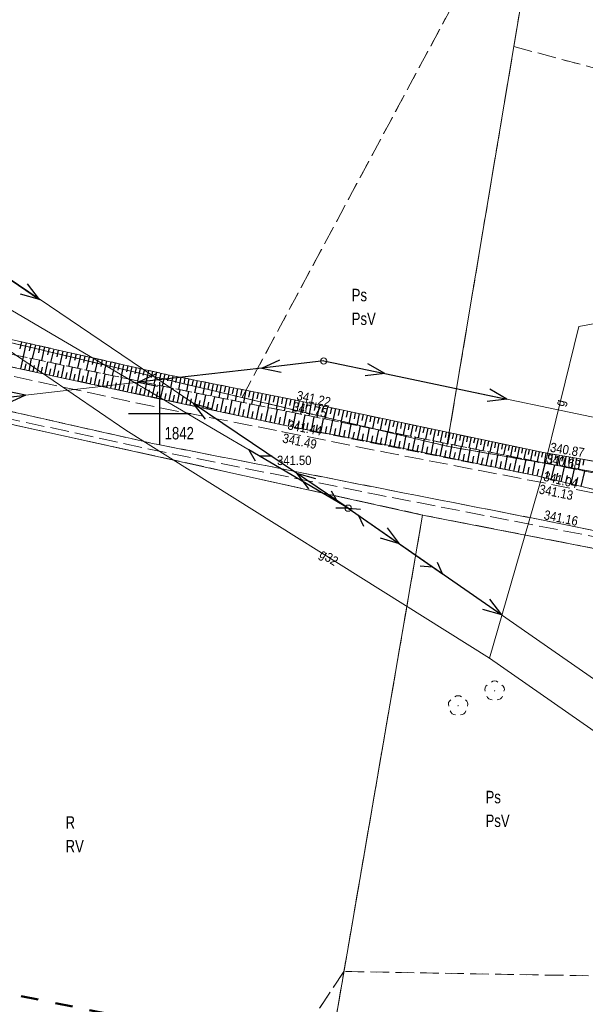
# Model space of a CAD drawing. Header units: metres. Extents: x 7523615 to 7533948, y 5492686 to 5502120.
# Tile 45 of 256: x 7529289 to 7529334, y 5498103 to 5498182. Entities that reach past the tile are written whole.
import ezdxf
from ezdxf.enums import TextEntityAlignment as Align

# ---------------------------------------------------------------- set-up
doc = ezdxf.new("R2010")
doc.units = ezdxf.units.M
for name, pattern in [('1.0_0.5', [1.5, 1, -0.5]), ('1.4_1.4', [2.8, 1.4, -1.4]), ('1.5_0.5', [2, 1.5, -0.5]), ('219-500', [0]), ('egkk-500', [2, 1.5, -0.5]), ('egug-500', [1, 0.5, -0.5]), ('suep_nn_500', [0]), ('sutp_500', [0])]:
    doc.linetypes.add(name, pattern=pattern)
doc.layers.get('0').update_dxf_attribs({"color": 2, "lineweight": 5})
doc.styles.get("Standard").update_dxf_attribs({"font": 'Working1250', "width": 0.75})

# ---------------------------------------------------------------- blocks, each defined once
blk = doc.blocks.new('203')
at = {"linetype": 'Continuous', "lineweight": 0}
h = blk.add_hatch(color=0, dxfattribs=at)
edge = h.paths.add_edge_path()
edge.add_arc((0, 0), 0.045, 0, 360)
blk = doc.blocks.new('US15')
at = {"color": 0, "linetype": 'Continuous', "lineweight": 13}
blk.add_circle((0, 0), 0.25, dxfattribs=at)
blk = doc.blocks.new('OP021')
at = {"linetype": 'Continuous', "lineweight": 13}
h = blk.add_hatch(color=0, dxfattribs=at)
edge = h.paths.add_edge_path()
edge.add_arc((0, 0), 0.05, 0, 360)
at = {"color": 0, "linetype": 'Continuous', "lineweight": 13}
for centre, start, end in [((0, 0.4), 49.272, 130.728), ((-0.38, 0.124), 121.308, 202.548), ((0.38, 0.124), 337.452, 58.692), ((-0.235, -0.324), 193.221, 274.871), ((0.235, -0.324), 265.129, 346.779)]:
    blk.add_arc(centre, 0.4, start, end, dxfattribs=at)
blk = doc.blocks.new('SUEP1')
at = {"color": 0, "linetype": 'Continuous'}
for p, q in [((0, 0), (5, 0)), ((5, 0), (3.5, 0.5)), ((5, 0), (3.5, -0.5)), ((5, 0), (15, 0)), ((15, 0), (13.5, 0.5)), ((15, 0), (13.5, -0.5))]:
    blk.add_line(p, q, dxfattribs=at)
blk = doc.blocks.new('SUTP')
at = {"color": 0, "linetype": 'Continuous'}
for p, q in [((0, 0), (0.866, 0.5)), ((0, 0), (9.232, 0)), ((1.866, -0.5), (1, 0)), ((7.366, -0.5), (8.232, 0)), ((9.232, 0), (8.366, 0.5))]:
    blk.add_line(p, q, dxfattribs=at)
blk = doc.blocks.new('PW01')
at = {"linetype": 'Continuous', "lineweight": 13}
h = blk.add_hatch(color=0, dxfattribs=at)
edge = h.paths.add_edge_path()
edge.add_arc((0, 0), 0.045, 0, 360)
blk = doc.blocks.new('RAMKA500K')
at = {"color": 0}
for p, q in [((100, 147.5), (100, 152.5)), ((97.5, 150), (102.5, 150))]:
    blk.add_line(p, q, dxfattribs=at)

msp = doc.modelspace()

# ---------------------------------------------------------------- linework, layer by layer
at = {"layer": '000 Inne (niezydentyfikowane)', "color": 7, "linetype": 'CONTINUOUS', "lineweight": 25, "flags": 128}
for points in [[(7529288.9, 5498155.74), (7529288.78, 5498155.18)], [(7529289.28, 5498155.66), (7529289.03, 5498154.55)], [(7529289.65, 5498155.58), (7529289.52, 5498155.02)], [(7529290.02, 5498155.49), (7529289.77, 5498154.39)], [(7529290.39, 5498155.41), (7529290.26, 5498154.86)], [(7529290.76, 5498155.33), (7529290.51, 5498154.23)], [(7529291.12, 5498155.25), (7529291, 5498154.7)], [(7529291.49, 5498155.16), (7529291.24, 5498154.08)], [(7529291.85, 5498155.08), (7529291.73, 5498154.54)], [(7529288.86, 5498153.56), (7529289.06, 5498154.54)], [(7529289.51, 5498153.42), (7529289.72, 5498154.4)], [(7529290.16, 5498153.28), (7529290.37, 5498154.26)], [(7529292.21, 5498155), (7529291.97, 5498153.92)], [(7529292.57, 5498154.92), (7529292.45, 5498154.38)], [(7529292.93, 5498154.84), (7529292.69, 5498153.77)], [(7529293.28, 5498154.76), (7529293.16, 5498154.23)], [(7529293.64, 5498154.68), (7529293.4, 5498153.62)], [(7529293.99, 5498154.6), (7529293.87, 5498154.07)], [(7529294.34, 5498154.52), (7529294.1, 5498153.47)], [(7529294.69, 5498154.44), (7529294.57, 5498153.92)], [(7529295.04, 5498154.36), (7529294.8, 5498153.33)], [(7529295.38, 5498154.29), (7529295.27, 5498153.77)], [(7529289.18, 5498153.49), (7529289.29, 5498153.98)], [(7529289.83, 5498153.35), (7529289.94, 5498153.84)], [(7529290.49, 5498153.21), (7529290.59, 5498153.7)], [(7529290.81, 5498153.14), (7529291.02, 5498154.12)], [(7529291.14, 5498153.07), (7529291.25, 5498153.56)], [(7529291.47, 5498153), (7529291.68, 5498153.99)], [(7529292.12, 5498152.86), (7529292.33, 5498153.85)], [(7529292.78, 5498152.72), (7529292.99, 5498153.71)], [(7529293.44, 5498152.58), (7529293.65, 5498153.57)], [(7529295.73, 5498154.21), (7529295.5, 5498153.18)], [(7529296.07, 5498154.13), (7529295.96, 5498153.62)], [(7529296.41, 5498154.05), (7529296.18, 5498153.03)], [(7529296.75, 5498153.98), (7529296.64, 5498153.47)], [(7529297.09, 5498153.9), (7529296.87, 5498152.89)], [(7529297.43, 5498153.83), (7529297.32, 5498153.32)], [(7529297.77, 5498153.75), (7529297.54, 5498152.75)], [(7529298.1, 5498153.67), (7529297.99, 5498153.18)], [(7529298.43, 5498153.6), (7529298.21, 5498152.61)], [(7529298.77, 5498153.52), (7529298.65, 5498153.03)], [(7529291.8, 5498152.93), (7529291.9, 5498153.42)], [(7529292.45, 5498152.79), (7529292.56, 5498153.29)], [(7529293.11, 5498152.65), (7529293.21, 5498153.15)], [(7529293.77, 5498152.51), (7529293.87, 5498153.01)], [(7529294.1, 5498152.44), (7529294.31, 5498153.43)], [(7529294.43, 5498152.37), (7529294.53, 5498152.87)], [(7529294.76, 5498152.3), (7529294.97, 5498153.29)], [(7529295.09, 5498152.23), (7529295.19, 5498152.73)], [(7529295.42, 5498152.16), (7529295.63, 5498153.15)], [(7529296.08, 5498152.02), (7529296.29, 5498153.01)], [(7529296.74, 5498151.88), (7529296.96, 5498152.87)], [(7529297.41, 5498151.74), (7529297.62, 5498152.73)], [(7529299.1, 5498153.45), (7529298.87, 5498152.47)], [(7529299.42, 5498153.38), (7529299.31, 5498152.89)], [(7529299.75, 5498153.3), (7529299.53, 5498152.33)], [(7529300.08, 5498153.23), (7529299.97, 5498152.74)], [(7529300.4, 5498153.16), (7529300.18, 5498152.19)], [(7529300.72, 5498153.09), (7529300.63, 5498152.6)], [(7529301.05, 5498153.02), (7529300.85, 5498152.05)], [(7529301.37, 5498152.96), (7529301.27, 5498152.47)], [(7529301.69, 5498152.9), (7529301.5, 5498151.92)], [(7529302.02, 5498152.83), (7529301.92, 5498152.34)], [(7529302.34, 5498152.77), (7529302.15, 5498151.79)], [(7529302.67, 5498152.7), (7529302.57, 5498152.21)], [(7529295.75, 5498152.09), (7529295.85, 5498152.59)], [(7529296.41, 5498151.95), (7529296.52, 5498152.44)], [(7529297.07, 5498151.81), (7529297.18, 5498152.3)], [(7529297.74, 5498151.66), (7529297.85, 5498152.16)], [(7529298.07, 5498151.59), (7529298.28, 5498152.59)], [(7529298.4, 5498151.52), (7529298.51, 5498152.02)], [(7529298.74, 5498151.45), (7529298.95, 5498152.45)], [(7529299.07, 5498151.38), (7529299.18, 5498151.88)], [(7529299.4, 5498151.31), (7529299.62, 5498152.31)], [(7529300.07, 5498151.17), (7529300.29, 5498152.17)], [(7529300.75, 5498151.02), (7529300.96, 5498152.03)], [(7529301.42, 5498150.88), (7529301.64, 5498151.9)], [(7529302.99, 5498152.64), (7529302.8, 5498151.66)], [(7529303.32, 5498152.57), (7529303.22, 5498152.08)], [(7529303.64, 5498152.51), (7529303.45, 5498151.53)], [(7529303.97, 5498152.44), (7529303.87, 5498151.95)], [(7529304.29, 5498152.38), (7529304.1, 5498151.4)], [(7529304.62, 5498152.31), (7529304.52, 5498151.82)], [(7529304.94, 5498152.25), (7529304.75, 5498151.27)], [(7529305.27, 5498152.18), (7529305.17, 5498151.69)], [(7529305.6, 5498152.12), (7529305.4, 5498151.14)], [(7529305.92, 5498152.05), (7529305.82, 5498151.56)], [(7529306.25, 5498151.99), (7529306.05, 5498151)], [(7529306.58, 5498151.92), (7529306.48, 5498151.43)], [(7529299.74, 5498151.24), (7529299.85, 5498151.74)], [(7529300.41, 5498151.09), (7529300.52, 5498151.6)], [(7529301.08, 5498150.95), (7529301.19, 5498151.46)], [(7529301.76, 5498150.81), (7529301.87, 5498151.32)], [(7529302.11, 5498150.73), (7529302.32, 5498151.76)], [(7529302.45, 5498150.66), (7529302.56, 5498151.17)], [(7529302.79, 5498150.59), (7529303.01, 5498151.62)], [(7529303.49, 5498150.44), (7529303.71, 5498151.48)], [(7529304.18, 5498150.29), (7529304.41, 5498151.34)], [(7529304.89, 5498150.14), (7529305.11, 5498151.19)], [(7529306.9, 5498151.85), (7529306.71, 5498150.87)], [(7529307.23, 5498151.79), (7529307.13, 5498151.3)], [(7529307.56, 5498151.72), (7529307.36, 5498150.74)], [(7529307.89, 5498151.66), (7529307.79, 5498151.17)], [(7529308.22, 5498151.59), (7529308.02, 5498150.61)], [(7529308.54, 5498151.53), (7529308.45, 5498151.03)], [(7529308.87, 5498151.46), (7529308.68, 5498150.47)], [(7529309.2, 5498151.4), (7529309.1, 5498150.9)], [(7529309.53, 5498151.33), (7529309.33, 5498150.34)], [(7529309.86, 5498151.26), (7529309.76, 5498150.77)], [(7529310.19, 5498151.2), (7529309.99, 5498150.21)], [(7529310.52, 5498151.13), (7529310.42, 5498150.64)], [(7529303.14, 5498150.51), (7529303.25, 5498151.03)], [(7529303.83, 5498150.36), (7529303.95, 5498150.89)], [(7529304.54, 5498150.21), (7529304.65, 5498150.74)], [(7529305.24, 5498150.06), (7529305.35, 5498150.59)], [(7529305.6, 5498149.99), (7529305.82, 5498151.05)], [(7529305.95, 5498149.91), (7529306.07, 5498150.44)], [(7529306.31, 5498149.84), (7529306.54, 5498150.91)], [(7529306.67, 5498149.76), (7529306.78, 5498150.3)], [(7529307.03, 5498149.68), (7529307.26, 5498150.76)], [(7529307.75, 5498149.53), (7529307.98, 5498150.61)], [(7529308.48, 5498149.37), (7529308.72, 5498150.47)], [(7529309.22, 5498149.21), (7529309.45, 5498150.32)], [(7529310.85, 5498151.07), (7529310.64, 5498150.08)], [(7529311.18, 5498151), (7529311.07, 5498150.5)], [(7529311.51, 5498150.93), (7529311.3, 5498149.94)], [(7529311.83, 5498150.86), (7529311.73, 5498150.37)], [(7529312.16, 5498150.79), (7529311.95, 5498149.81)], [(7529312.49, 5498150.72), (7529312.38, 5498150.23)], [(7529312.81, 5498150.65), (7529312.61, 5498149.68)], [(7529313.14, 5498150.58), (7529313.03, 5498150.1)], [(7529313.46, 5498150.51), (7529313.25, 5498149.55)], [(7529313.78, 5498150.45), (7529313.68, 5498149.97)], [(7529314.1, 5498150.38), (7529313.9, 5498149.42)], [(7529314.42, 5498150.31), (7529314.32, 5498149.83)], [(7529307.39, 5498149.6), (7529307.5, 5498150.15)], [(7529308.12, 5498149.45), (7529308.23, 5498149.99)], [(7529308.85, 5498149.29), (7529308.97, 5498149.84)], [(7529309.59, 5498149.14), (7529309.7, 5498149.69)], [(7529309.96, 5498149.06), (7529310.18, 5498150.17)], [(7529310.33, 5498148.98), (7529310.44, 5498149.54)], [(7529310.7, 5498148.91), (7529310.92, 5498150.02)], [(7529311.44, 5498148.76), (7529311.66, 5498149.87)], [(7529312.18, 5498148.61), (7529312.4, 5498149.72)], [(7529312.92, 5498148.46), (7529313.14, 5498149.57)], [(7529314.74, 5498150.24), (7529314.54, 5498149.29)], [(7529315.06, 5498150.18), (7529314.96, 5498149.7)], [(7529315.37, 5498150.11), (7529315.17, 5498149.16)], [(7529315.69, 5498150.04), (7529315.59, 5498149.57)], [(7529316.01, 5498149.98), (7529315.81, 5498149.03)], [(7529316.32, 5498149.91), (7529316.22, 5498149.44)], [(7529316.63, 5498149.84), (7529316.44, 5498148.91)], [(7529316.95, 5498149.78), (7529316.85, 5498149.31)], [(7529317.26, 5498149.71), (7529317.06, 5498148.78)], [(7529317.57, 5498149.65), (7529317.47, 5498149.18)], [(7529317.88, 5498149.58), (7529317.68, 5498148.66)], [(7529318.19, 5498149.51), (7529318.09, 5498149.05)], [(7529311.07, 5498148.83), (7529311.18, 5498149.39)], [(7529311.81, 5498148.68), (7529311.92, 5498149.24)], [(7529312.55, 5498148.54), (7529312.66, 5498149.09)], [(7529313.29, 5498148.39), (7529313.4, 5498148.94)], [(7529313.66, 5498148.31), (7529313.88, 5498149.42)], [(7529314.03, 5498148.24), (7529314.14, 5498148.79)], [(7529314.4, 5498148.17), (7529314.62, 5498149.27)], [(7529315.14, 5498148.02), (7529315.36, 5498149.12)], [(7529315.87, 5498147.87), (7529316.1, 5498148.98)], [(7529316.61, 5498147.72), (7529316.83, 5498148.83)], [(7529318.49, 5498149.45), (7529318.3, 5498148.53)], [(7529318.8, 5498149.38), (7529318.7, 5498148.93)], [(7529319.1, 5498149.32), (7529318.91, 5498148.41)], [(7529319.41, 5498149.26), (7529319.31, 5498148.8)], [(7529319.71, 5498149.19), (7529319.52, 5498148.29)], [(7529320.02, 5498149.13), (7529319.92, 5498148.68)], [(7529320.32, 5498149.06), (7529320.13, 5498148.17)], [(7529320.62, 5498149), (7529320.52, 5498148.55)], [(7529320.92, 5498148.94), (7529320.73, 5498148.05)], [(7529321.21, 5498148.87), (7529321.12, 5498148.43)], [(7529321.51, 5498148.81), (7529321.32, 5498147.93)], [(7529321.81, 5498148.75), (7529321.71, 5498148.31)], [(7529314.77, 5498148.09), (7529314.88, 5498148.65)], [(7529315.5, 5498147.94), (7529315.62, 5498148.5)], [(7529316.24, 5498147.8), (7529316.35, 5498148.35)], [(7529316.98, 5498147.65), (7529317.09, 5498148.2)], [(7529317.35, 5498147.57), (7529317.57, 5498148.68)], [(7529317.71, 5498147.5), (7529317.83, 5498148.05)], [(7529318.08, 5498147.43), (7529318.3, 5498148.53)], [(7529318.82, 5498147.28), (7529319.04, 5498148.38)], [(7529319.55, 5498147.13), (7529319.78, 5498148.23)], [(7529320.29, 5498146.98), (7529320.51, 5498148.09)], [(7529321.03, 5498146.83), (7529321.25, 5498147.94)], [(7529322.1, 5498148.69), (7529321.91, 5498147.81)], [(7529322.39, 5498148.62), (7529322.3, 5498148.19)], [(7529322.69, 5498148.56), (7529322.5, 5498147.69)], [(7529322.98, 5498148.5), (7529322.89, 5498148.07)], [(7529323.27, 5498148.44), (7529323.08, 5498147.57)], [(7529323.56, 5498148.38), (7529323.47, 5498147.95)], [(7529323.84, 5498148.32), (7529323.66, 5498147.46)], [(7529324.13, 5498148.26), (7529324.04, 5498147.83)], [(7529324.42, 5498148.2), (7529324.24, 5498147.34)], [(7529324.7, 5498148.14), (7529324.61, 5498147.71)], [(7529324.99, 5498148.08), (7529324.81, 5498147.23)], [(7529325.27, 5498148.02), (7529325.18, 5498147.6)], [(7529325.55, 5498147.96), (7529325.37, 5498147.12)], [(7529318.45, 5498147.35), (7529318.56, 5498147.9)], [(7529319.19, 5498147.2), (7529319.3, 5498147.76)], [(7529319.92, 5498147.06), (7529320.03, 5498147.61)], [(7529320.66, 5498146.91), (7529320.77, 5498147.46)], [(7529321.4, 5498146.76), (7529321.51, 5498147.31)], [(7529321.77, 5498146.69), (7529321.99, 5498147.79)], [(7529322.14, 5498146.61), (7529322.25, 5498147.17)], [(7529322.5, 5498146.54), (7529322.73, 5498147.65)], [(7529323.24, 5498146.39), (7529323.46, 5498147.5)], [(7529323.98, 5498146.24), (7529324.2, 5498147.35)], [(7529324.72, 5498146.09), (7529324.94, 5498147.2)], [(7529325.83, 5498147.9), (7529325.74, 5498147.48)], [(7529326.11, 5498147.84), (7529325.93, 5498147)], [(7529326.39, 5498147.78), (7529326.3, 5498147.36)], [(7529326.67, 5498147.72), (7529326.49, 5498146.89)], [(7529326.94, 5498147.66), (7529326.86, 5498147.25)], [(7529327.22, 5498147.6), (7529327.05, 5498146.78)], [(7529327.49, 5498147.55), (7529327.41, 5498147.14)], [(7529327.77, 5498147.49), (7529327.59, 5498146.67)], [(7529328.04, 5498147.43), (7529327.95, 5498147.02)], [(7529328.31, 5498147.37), (7529328.14, 5498146.56)], [(7529328.58, 5498147.32), (7529328.5, 5498146.91)], [(7529328.85, 5498147.26), (7529328.68, 5498146.46)], [(7529329.12, 5498147.2), (7529329.03, 5498146.8)], [(7529329.39, 5498147.15), (7529329.22, 5498146.35)], [(7529322.87, 5498146.46), (7529322.98, 5498147.02)], [(7529323.61, 5498146.32), (7529323.72, 5498146.87)], [(7529324.35, 5498146.17), (7529324.46, 5498146.72)], [(7529325.09, 5498146.02), (7529325.2, 5498146.57)], [(7529325.46, 5498145.95), (7529325.68, 5498147.05)], [(7529325.83, 5498145.87), (7529325.94, 5498146.43)], [(7529326.2, 5498145.8), (7529326.42, 5498146.91)], [(7529326.94, 5498145.65), (7529327.16, 5498146.76)], [(7529327.68, 5498145.5), (7529327.9, 5498146.61)], [(7529328.42, 5498145.35), (7529328.65, 5498146.46)], [(7529329.65, 5498147.09), (7529329.57, 5498146.69)], [(7529329.92, 5498147.03), (7529329.75, 5498146.24)], [(7529330.18, 5498146.98), (7529330.1, 5498146.58)], [(7529330.45, 5498146.92), (7529330.28, 5498146.14)], [(7529330.71, 5498146.87), (7529330.63, 5498146.48)], [(7529330.97, 5498146.82), (7529330.84, 5498146.02)], [(7529331.24, 5498146.77), (7529331.17, 5498146.37)], [(7529331.5, 5498146.73), (7529331.37, 5498145.92)], [(7529331.77, 5498146.68), (7529331.7, 5498146.27)], [(7529332.04, 5498146.64), (7529331.9, 5498145.81)], [(7529332.32, 5498146.59), (7529332.25, 5498146.17)], [(7529332.59, 5498146.54), (7529332.45, 5498145.7)], [(7529332.87, 5498146.49), (7529332.8, 5498146.07)], [(7529333.16, 5498146.45), (7529333.01, 5498145.59)], [(7529333.44, 5498146.4), (7529333.37, 5498145.97)], [(7529333.73, 5498146.35), (7529333.58, 5498145.48)], [(7529326.57, 5498145.72), (7529326.68, 5498146.28)], [(7529327.31, 5498145.57), (7529327.42, 5498146.13)], [(7529328.05, 5498145.43), (7529328.16, 5498145.98)], [(7529328.79, 5498145.28), (7529328.9, 5498145.83)], [(7529329.16, 5498145.2), (7529329.39, 5498146.31)], [(7529329.53, 5498145.13), (7529329.65, 5498145.68)], [(7529329.91, 5498145.05), (7529330.13, 5498146.17)], [(7529330.65, 5498144.89), (7529330.92, 5498146.01)], [(7529331.42, 5498144.71), (7529331.69, 5498145.85)], [(7529332.2, 5498144.52), (7529332.47, 5498145.7)], [(7529334.02, 5498146.3), (7529333.94, 5498145.86)], [(7529330.28, 5498144.98), (7529330.41, 5498145.53)], [(7529331.03, 5498144.8), (7529331.17, 5498145.37)], [(7529331.8, 5498144.62), (7529331.94, 5498145.2)], [(7529332.59, 5498144.43), (7529332.73, 5498145.02)], [(7529333, 5498144.34), (7529333.28, 5498145.54)], [(7529333.4, 5498144.24), (7529333.55, 5498144.85)], [(7529333.81, 5498144.14), (7529334.1, 5498145.37)]]:
    msp.add_lwpolyline(points, dxfattribs=at)
at = {"layer": '217-kontur klasyfikacyjny', "color": 7, "linetype": 'egkk-500', "lineweight": 18, "flags": 128}
for points in [[(7529306.6, 5498151.27), (7529331.45, 5498197.54)], [(7529328.41, 5498179.42), (7529330.24, 5498190.31)], [(7529323.04, 5498147.37), (7529328.41, 5498179.42)], [(7529328.41, 5498179.42), (7529350.7, 5498173.44)], [(7529274.58, 5498158.87), (7529306.6, 5498151.27)], [(7529306.6, 5498151.27), (7529323.04, 5498147.37)], [(7529321.09, 5498141.85), (7529280.75, 5498150.75)], [(7529323.04, 5498147.37), (7529361.33, 5498140.69)], [(7529314.78, 5498105.24), (7529321.09, 5498141.85)], [(7529352.32, 5498135.77), (7529321.09, 5498141.85)], [(7529314.78, 5498105.24), (7529298.37, 5498080.68)], [(7529307.84, 5498064.91), (7529314.78, 5498105.24)], [(7529338.4, 5498104.83), (7529314.78, 5498105.24)]]:
    msp.add_lwpolyline(points, dxfattribs=at)
at = {"layer": '218-kontur użytku gruntowego', "color": 7, "linetype": 'egug-500', "lineweight": 18, "flags": 128}
for points in [[(7529331.45, 5498197.54), (7529306.6, 5498151.27)], [(7529328.41, 5498179.42), (7529330.24, 5498190.31)], [(7529323.04, 5498147.37), (7529328.41, 5498179.42)], [(7529328.41, 5498179.42), (7529350.7, 5498173.44)], [(7529274.58, 5498158.87), (7529306.6, 5498151.27)], [(7529306.6, 5498151.27), (7529323.04, 5498147.37)], [(7529321.09, 5498141.85), (7529280.75, 5498150.75)], [(7529361.33, 5498140.69), (7529323.04, 5498147.37)], [(7529321.09, 5498141.85), (7529314.78, 5498105.24)], [(7529352.32, 5498135.77), (7529321.09, 5498141.85)], [(7529298.37, 5498080.68), (7529314.78, 5498105.24)], [(7529314.78, 5498105.24), (7529307.84, 5498064.91)], [(7529338.4, 5498104.83), (7529314.78, 5498105.24)]]:
    msp.add_lwpolyline(points, dxfattribs=at)
at = {"layer": '219-działka ewidencyjna', "color": 3, "linetype": '219-500', "lineweight": 18, "flags": 128}
for points in [[(7529344.53, 5498275.6), (7529323.04, 5498147.37)], [(7529323.04, 5498147.37), (7529274.58, 5498158.87)], [(7529280.75, 5498150.75), (7529321.09, 5498141.85)], [(7529323.04, 5498147.37), (7529361.33, 5498140.69)], [(7529307.84, 5498064.91), (7529321.09, 5498141.85)], [(7529321.09, 5498141.85), (7529352.32, 5498135.77)]]:
    msp.add_lwpolyline(points, dxfattribs=at)
at = {"layer": 'jezdnia', "color": 7, "linetype": '1.5_0.5', "lineweight": 18, "flags": 128}
for points in [[(7529785.93, 5498055.25), (7529788.19, 5498053.07), (7529784.18, 5498046.62), (7529782.41, 5498044.07), (7529778.45, 5498044.14), (7529779.89, 5498045.98), (7529778.9, 5498047.17), (7529777.4, 5498048.31), (7529776.76, 5498048.72), (7529751.34, 5498053.96), (7529724.5, 5498059.44), (7529704.79, 5498063.42), (7529694.01, 5498065.63), (7529678.42, 5498068.99), (7529662.47, 5498072.11), (7529649.53, 5498074.84), (7529638.26, 5498077.16), (7529629.79, 5498079), (7529614.86, 5498082.17), (7529602.97, 5498084.69), (7529585.62, 5498088.33), (7529565.36, 5498092.48), (7529541.14, 5498097.58), (7529516.37, 5498102.83), (7529488.83, 5498108.68), (7529477.7, 5498111.24), (7529460.7, 5498114.72), (7529450.92, 5498116.83), (7529437.26, 5498119.72), (7529432.83, 5498120.56), (7529431.2, 5498120.88), (7529408.14, 5498125.59), (7529402.5, 5498126.77), (7529396.95, 5498128), (7529379.42, 5498131.51), (7529367.63, 5498133.99), (7529361.17, 5498135.3), (7529360.24, 5498135.44), (7529349.14, 5498137.74), (7529345.54, 5498138.49), (7529341.69, 5498139.21), (7529330.62, 5498141.46), (7529317.69, 5498143.99), (7529309.41, 5498145.63), (7529299.42, 5498147.59), (7529284.3, 5498151), (7529270.76, 5498154.05), (7529259.16, 5498156.59), (7529254.28, 5498157.61), (7529244.95, 5498159.31), (7529237.55, 5498160.48), (7529212.53, 5498163.8), (7529199.9, 5498165.44), (7529181.18, 5498167.93), (7529173.38, 5498168.98), (7529169.82, 5498169.37), (7529170.24, 5498172.26), (7529173.9, 5498171.84), (7529175.63, 5498171.6), (7529180.6, 5498170.97), (7529181.38, 5498170.86), (7529195.19, 5498168.92), (7529198.55, 5498168.53), (7529212.85, 5498166.75), (7529238.1, 5498163.35), (7529245.64, 5498162.21), (7529254.52, 5498160.63), (7529259.9, 5498159.49), (7529271.2, 5498156.77), (7529274.65, 5498155.99), (7529281.24, 5498154.48), (7529284.2, 5498153.83), (7529288.55, 5498152.9), (7529299.94, 5498150.46), (7529309.81, 5498148.54), (7529318.07, 5498146.89), (7529330.27, 5498144.53), (7529342.75, 5498142.03), (7529346.11, 5498141.34), (7529370.61, 5498136.35), (7529375.61, 5498135.32), (7529396.72, 5498131.05), (7529402.52, 5498129.86), (7529431.72, 5498123.7), (7529433.67, 5498123.37), (7529438.96, 5498122.4), (7529441.55, 5498121.71), (7529452.14, 5498119.48), (7529461.2, 5498117.64), (7529477.86, 5498114.14), (7529489.67, 5498111.54), (7529517, 5498105.72), (7529541.56, 5498100.49), (7529565.95, 5498095.38), (7529586.13, 5498091.19), (7529602.72, 5498087.74), (7529615.55, 5498085.04), (7529630.32, 5498081.91), (7529650.19, 5498077.71), (7529663.1, 5498075), (7529679.11, 5498071.67), (7529695.33, 5498068.38), (7529705.49, 5498066.35), (7529725.14, 5498062.37), (7529752.25, 5498056.83), (7529778.27, 5498051.95), (7529780.14, 5498051.92), (7529782.01, 5498052.16), (7529783.73, 5498053.07), (7529784.73, 5498053.81)], [(7529361.3, 5498134.67), (7529360.08, 5498134.98), (7529348.98, 5498137.22), (7529341.51, 5498138.82), (7529317.53, 5498143.47), (7529299.29, 5498147.1), (7529280.4, 5498151.21), (7529273.7, 5498152.71), (7529268.16, 5498154.05), (7529258.91, 5498156.1), (7529258.38, 5498155.37), (7529254.08, 5498156.27), (7529254.12, 5498156.91), (7529244.83, 5498158.93), (7529237.48, 5498160.08), (7529212.44, 5498163.38), (7529199.89, 5498164.94), (7529198.79, 5498164.95), (7529198.17, 5498163.46), (7529194.83, 5498164.03), (7529194.37, 5498165.21), (7529181.01, 5498167.41), (7529179.49, 5498166.43), (7529176.74, 5498166.93), (7529175.95, 5498167.96), (7529169.72, 5498168.63), (7529169.82, 5498169.37), (7529173.38, 5498168.98), (7529181.18, 5498167.93), (7529199.9, 5498165.44), (7529212.53, 5498163.8), (7529237.55, 5498160.48), (7529244.95, 5498159.31), (7529254.28, 5498157.61), (7529259.16, 5498156.59), (7529270.76, 5498154.05), (7529284.3, 5498151), (7529299.42, 5498147.59), (7529309.41, 5498145.63), (7529317.69, 5498143.99), (7529330.62, 5498141.46), (7529341.69, 5498139.21), (7529345.54, 5498138.49), (7529349.14, 5498137.74), (7529360.24, 5498135.44), (7529361.17, 5498135.3)]]:
    msp.add_lwpolyline(points, close=True, dxfattribs=at)
at = {"layer": 'przewód elektroenergetyczny niskiego napięcia', "color": 1, "linetype": 'suep_nn_500', "lineweight": 18, "flags": 128}
for points in [[(7529277.93, 5498167.54), (7529315.12, 5498142.4)], [(7529274.32, 5498149.74), (7529313.16, 5498154.21)], [(7529313.16, 5498154.21), (7529357.15, 5498145.03)], [(7529315.12, 5498142.4), (7529350.26, 5498117.97)]]:
    msp.add_lwpolyline(points, dxfattribs=at)
at = {"layer": 'przewód gazowy', "color": 7, "linetype": 'CONTINUOUS', "lineweight": 18, "flags": 128}
for points in [[(7529379.93, 5498093.06), (7529364.83, 5498103.35), (7529337.78, 5498122.49), (7529326.47, 5498130.38), (7529297.28, 5498148.66), (7529290.93, 5498152.98), (7529280.03, 5498160.38), (7529271.31, 5498165.87), (7529242.66, 5498185.34), (7529224.31, 5498197.97), (7529196.89, 5498216.72)], [(7529336.85, 5498157.56), (7529333.62, 5498156.96), (7529330.69, 5498144.99), (7529326.47, 5498130.38)]]:
    msp.add_lwpolyline(points, dxfattribs=at)
at = {"layer": 'przewód telekomunikacyjny napowietrzny', "color": 30, "linetype": 'sutp_500', "lineweight": 18, "flags": 128}
for points in [[(7529278.87, 5498163.69), (7529315.12, 5498142.4)], [(7529315.12, 5498142.4), (7529350.26, 5498117.97)]]:
    msp.add_lwpolyline(points, dxfattribs=at)
at = {"layer": 'rów przydrożny (poligon)', "color": 7, "linetype": 'CONTINUOUS', "lineweight": 18, "flags": 128}
msp.add_lwpolyline([(7529330.79, 5498146.85), (7529343.45, 5498144.69), (7529342.92, 5498143.61), (7529342.75, 5498142.03), (7529330.27, 5498144.98), (7529318.18, 5498147.47), (7529309.94, 5498149.06), (7529300.06, 5498151.13), (7529284.27, 5498154.54), (7529281.39, 5498155.11), (7529274.02, 5498157.08), (7529274.71, 5498158.73), (7529281.98, 5498157.23), (7529284.48, 5498156.74), (7529300.52, 5498153.13), (7529310.78, 5498151.08)], close=True, dxfattribs=at)
at = {"layer": 'skarpa nieumocniona', "color": 7, "linetype": '1.0_0.5', "lineweight": 18, "flags": 128}
for points in [[(7529330.79, 5498146.85), (7529343.45, 5498144.69), (7529342.92, 5498143.61), (7529318.4, 5498148.51), (7529300.28, 5498152.17), (7529284.55, 5498155.49), (7529281.55, 5498156.24), (7529274.69, 5498157.89), (7529274.71, 5498158.73), (7529281.98, 5498157.23), (7529284.48, 5498156.74), (7529300.52, 5498153.13), (7529310.78, 5498151.08)], [(7529330.79, 5498146.85), (7529343.45, 5498144.69), (7529342.92, 5498143.61), (7529318.4, 5498148.51), (7529300.28, 5498152.17), (7529284.55, 5498155.49), (7529281.55, 5498156.24), (7529274.69, 5498157.89), (7529274.71, 5498158.73), (7529281.98, 5498157.23), (7529284.48, 5498156.74), (7529300.52, 5498153.13), (7529310.78, 5498151.08)], [(7529342.75, 5498142.03), (7529330.27, 5498144.98), (7529309.94, 5498149.06), (7529284.27, 5498154.54), (7529281.39, 5498155.11), (7529274.02, 5498157.08), (7529274.69, 5498157.89), (7529284.55, 5498155.49), (7529300.28, 5498152.17), (7529318.4, 5498148.51), (7529342.92, 5498143.61)], [(7529342.75, 5498142.03), (7529330.27, 5498144.98), (7529309.94, 5498149.06), (7529284.27, 5498154.54), (7529281.39, 5498155.11), (7529274.02, 5498157.08), (7529274.69, 5498157.89), (7529284.55, 5498155.49), (7529300.28, 5498152.17), (7529318.4, 5498148.51), (7529342.92, 5498143.61)]]:
    msp.add_lwpolyline(points, close=True, dxfattribs=at)
at = {"layer": 'Zakres', "color": 5, "linetype": '1.4_1.4', "lineweight": 50, "flags": 128}
msp.add_lwpolyline([(7531743.27, 5499246.67), (7531674.19, 5499075.04), (7531617.162, 5499130.015), (7531497.218, 5499019.596), (7531360.693, 5498909.882), (7531137.385, 5498723.263), (7530837.96, 5498471.05), (7530827.293, 5498468.557), (7530555.83, 5498209.93), (7530490.214, 5498246.484), (7530415.425, 5498175.928), (7530370.975, 5498140.65), (7530313.12, 5498105.373), (7530175.536, 5498113.134), (7530201.642, 5498273.295), (7530135.32, 5498299.4), (7530095.809, 5498250.012), (7529934.942, 5498278.939), (7529886.553, 5498254.598), (7529886.964, 5498227.434), (7529861.564, 5498166.05), (7529795.242, 5498157.584), (7529752.203, 5498064.45), (7529512.785, 5498134.242), (7529497.697, 5498245.624), (7529418.476, 5498260.595), (7529163.77, 5498290.228), (7529123.554, 5498137.123), (7529361.326, 5498088.439), (7529468.57, 5498017.178), (7529499.62, 5497998.73), (7529568.053, 5497998.128), (7529612.503, 5497967.789), (7529759.259, 5497962.851), (7529731.037, 5497742.012), (7529837.62, 5497773.434), (7529926.26, 5498000.98), (7530249.502, 5497965.967), (7530399.55, 5498036.463), (7530504.325, 5498041.167), (7530550.186, 5498000.245), (7530485.275, 5497939.567), (7530567.12, 5497896.528), (7530578.585, 5497865.954), (7530414.955, 5497723.667), (7530456.347, 5497670.633), (7530620.036, 5497828.677), (7530672.247, 5497834.44), (7530708.231, 5497874.656), (7530802.893, 5497949.739), (7531291.019, 5497844.846), (7531633.86, 5497783.346), (7531723.76, 5497752.948), (7531716.74, 5497689.82), (7531638.86, 5497701.8), (7531607.99, 5497651.877), (7531593.173, 5497646.233), (7531554.368, 5497551.688), (7531542.197, 5497533.109), (7531433.365, 5497444.091), (7531365.279, 5497382.708), (7531307.012, 5497340.61), (7531265.619, 5497313.74), (7531154.142, 5497225.545), (7531069.475, 5497140.173), (7531095.58, 5497066.795), (7531227.52, 5497061.86), (7531269.853, 5497013.879), (7531267.74, 5496900.28), (7531245.86, 5496824.79), (7531285.37, 5496797.98), (7531257.86, 5496726.01), (7531235.28, 5496726.72), (7531225.4, 5496699.91), (7531197.11, 5496699.88), (7531185.19, 5496624.41), (7531253.801, 5496571.672), (7531243.218, 5496477.481), (7531256.45, 5496456.49), (7531351.7, 5496436.03), (7531399.67, 5496549.62), (7531437.77, 5496640.64), (7531396.85, 5496663.92), (7531455.59, 5496799.214), (7531464.057, 5496818.264), (7531468.643, 5496848.955), (7531480.284, 5496877.178), (7531555.07, 5497002.95), (7531557.66, 5497022.169), (7531504.626, 5497031.871), (7531386.27, 5497072.44), (7531447.65, 5497179.68), (7531472.876, 5497186.563), (7531542.726, 5497165.75), (7531534.965, 5497117.772), (7531587.882, 5497105.777), (7531625.629, 5497206.319), (7531717.203, 5497165.383), (7531739.282, 5497219.078), (7531634.801, 5497264.88), (7531650.323, 5497306.508), (7531689.66, 5497342.67), (7531724.67, 5497377.51), (7531750.159, 5497383.413), (7531790.729, 5497415.163), (7531807.49, 5497435.8), (7531857.051, 5497525.936), (7531880.16, 5497531.76), (7531912.79, 5497579.205), (7531951.42, 5497582.56), (7531983.17, 5497634.77), (7532010.156, 5497686.449), (7532022.445, 5497715.671), (7532045.96, 5497826.68), (7532028.32, 5497890.18), (7532058.84, 5497978.726), (7532130.806, 5498096.73), (7532169.259, 5498228.668), (7532173.67, 5498272.59), (7532173.45, 5498329.02), (7532174.198, 5498362.371), (7532178.843, 5498457.798), (7532136.745, 5498585.562), (7532124.809, 5498799.345), (7532152.62, 5498813.574), (7532125.691, 5499032.472), (7532124.985, 5499095.267), (7532200.95, 5499066.75), (7532264.333, 5499123.018), (7532116.225, 5499183.814), (7531993.341, 5499227.793), (7531913.613, 5499254.722), (7531816.599, 5499290.941), (7531739.752, 5499297.761), (7531571.83, 5499328.1), (7531549.252, 5499297.761), (7531536.552, 5499281.533), (7531425.075, 5499226.5), (7531439.186, 5499201.805), (7531552.78, 5499254.722), (7531607.813, 5499273.772), (7531677.126, 5499271.215)], close=True, dxfattribs=at)

# ---------------------------------------------------------------- block references
at = {"layer": '203-punkt graniczny', "color": 3, "linetype": 'CONTINUOUS', "lineweight": 18}
for p in [(7529323.04, 5498147.37), (7529321.09, 5498141.85)]:
    msp.add_blockref('203', p, dxfattribs=at)
at = {"layer": 'drzewo liściaste', "color": 7, "linetype": 'CONTINUOUS', "lineweight": 18}
for p in [(7529326.87, 5498127.75), (7529323.94, 5498126.56)]:
    msp.add_blockref('OP021', p, dxfattribs=at)
at = {"layer": 'pikieta sztuczna', "color": 7, "linetype": 'CONTINUOUS', "lineweight": 13}
for p in [(7529310.78, 5498151.08), (7529310.31, 5498150.14), (7529309.94, 5498149.06), (7529309.81, 5498148.54), (7529330.79, 5498146.85), (7529309.41, 5498145.63), (7529330.37, 5498146.06), (7529330.27, 5498144.98), (7529330.27, 5498144.53), (7529330.62, 5498141.46)]:
    msp.add_blockref('PW01', p, dxfattribs=at)
at = {"layer": 'przewód elektroenergetyczny niskiego napięcia', "color": 1, "linetype": 'CONTINUOUS', "lineweight": 18}
for p, rotation in [((7529277.93, 5498167.54), 325.942), ((7529313.16, 5498154.21), 186.565), ((7529313.16, 5498154.21), 348.212), ((7529274.32, 5498149.74), 6.565), ((7529315.12, 5498142.4), 145.942), ((7529315.12, 5498142.4), 325.192)]:
    msp.add_blockref('SUEP1', p, dxfattribs=dict(at, rotation=rotation))
at = {"layer": 'przewód telekomunikacyjny napowietrzny', "color": 30, "linetype": 'CONTINUOUS', "lineweight": 18}
for rotation in [149.574, 325.192]:
    msp.add_blockref('SUTP', (7529315.12, 5498142.4), dxfattribs=dict(at, rotation=rotation))
at = {"layer": 'słup przewodów napowietrznych', "color": 7, "linetype": 'CONTINUOUS', "lineweight": 18}
for p in [(7529313.16, 5498154.21), (7529315.12, 5498142.4)]:
    msp.add_blockref('US15', p, dxfattribs=at)
at = {"layer": 'Wstawianie ramki sekcyjnej z opisem', "color": 7, "linetype": 'CONTINUOUS', "lineweight": 13}
msp.add_blockref('RAMKA500K', (7529200, 5498000), dxfattribs=at)

# ---------------------------------------------------------------- texts
at = {"layer": '209-oznaczenie konturu klasyfikacyjnego', "color": 7, "linetype": 'CONTINUOUS', "lineweight": 18, "width": 0.79}
for s, p in [('PsV', (7529315.4, 5498158.09)), ('PsV', (7529326.14, 5498117.83)), ('RV', (7529292.44, 5498115.79))]:
    msp.add_text(s, height=1, dxfattribs=at).set_placement(p, align=Align.TOP_LEFT)
at = {"layer": '210-oznaczenie konturu użytku gruntowego', "color": 7, "linetype": 'CONTINUOUS', "lineweight": 18, "width": 0.79}
for s, p in [('Ps', (7529315.4, 5498158.99)), ('Ps', (7529326.14, 5498118.73)), ('R', (7529292.44, 5498116.69))]:
    msp.add_text(s, height=1, dxfattribs=at).set_placement(p)
at = {"layer": '211-numer działki ewidencyjnej', "color": 3, "linetype": 'CONTINUOUS', "lineweight": 18, "width": 0.79}
msp.add_text('1842', height=1, dxfattribs=at).set_placement((7529300.39, 5498148.91), align=Align.TOP_LEFT)
at = {"layer": 'pikieta sztuczna-Atr2', "color": 7, "width": 0.9}
for s, rotation, p in [('341.22', -11.936, (7529310.93, 5498151.1)), ('340.75', 348.581, (7529310.61, 5498150.2)), ('341.44', 349.078, (7529310.21, 5498148.73)), ('341.49', -11.297, (7529309.8, 5498147.67)), ('340.87', -9.682, (7529331.28, 5498146.93)), ('340.68', 348.699, (7529330.96, 5498146.02)), ('341.04', 346.701, (7529330.74, 5498144.61)), ('341.13', -11.328, (7529330.38, 5498143.58)), ('341.16', 348.511, (7529330.77, 5498141.52))]:
    msp.add_text(s, height=0.75, rotation=rotation, dxfattribs=at).set_placement(p)
msp.add_text('341.50', height=0.75, dxfattribs=at).set_placement((7529309.41, 5498145.63), align=Align.BOTTOM_LEFT)
at = {"layer": 'przewód gazowy-Atr1', "color": 7, "width": 0.9}
for s, rotation, p in [('g', 76.246, (7529332.06, 5498150.6)), ('g32', -32.056, (7529312.94, 5498138.85))]:
    msp.add_text(s, height=0.75, rotation=rotation, dxfattribs=at).set_placement(p, align=Align.MIDDLE_LEFT)

doc.saveas('drawing.dxf')
